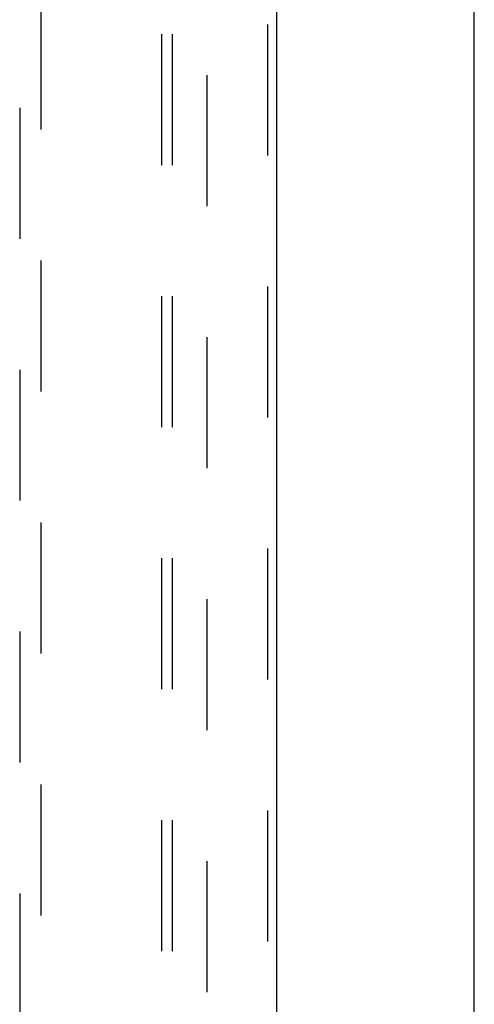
# Model space of a CAD drawing. Header units: inches. Extents: x 0 to 278, y 0 to 180.
# Tile 65 of 76: x 125.69 to 131, y 95.65 to 107.16. Entities that reach past the tile are written whole.
import ezdxf

# ---------------------------------------------------------------- set-up
doc = ezdxf.new("R2010")
doc.units = ezdxf.units.IN
doc.header["$LTSCALE"] = 15.310625
doc.header["$MEASUREMENT"] = 0
doc.linetypes.add('HIDDEN', pattern=[0.2, 0.1, -0.1])
doc.layers.get('0').update_dxf_attribs({"linetype": 'CONTINUOUS'})
for name, color, linetype in [('DEFAULT_2', 8, 'HIDDEN'), ('RIGHTHAND_DOOR_ASSEMBLY', 7, 'CONTINUOUS'), ('SUBPANEL', 7, 'CONTINUOUS')]:
    doc.layers.add(name, color=color, linetype=linetype)

msp = doc.modelspace()

# ---------------------------------------------------------------- linework, layer by layer
at = {"color": 3, "linetype": 'Continuous'}
msp.add_line((131.004, 48.559), (131.004, 134.351), dxfattribs=at)
at = {"layer": 'DEFAULT_2', "color": 8, "linetype": 'HIDDEN'}
msp.add_line((127.879, 131.007), (127.879, 51.903), dxfattribs=at)
at = {"layer": 'RIGHTHAND_DOOR_ASSEMBLY', "color": 8, "linetype": 'HIDDEN'}
for p, q in [((128.587, 131.601), (128.587, 51.309)), ((125.691, 130.628), (125.691, 93.626)), ((125.941, 93.626), (125.941, 130.628))]:
    msp.add_line(p, q, dxfattribs=at)
at = {"layer": 'RIGHTHAND_DOOR_ASSEMBLY', "color": 3, "linetype": 'Continuous'}
msp.add_line((128.691, 131.601), (128.691, 51.309), dxfattribs=at)
at = {"layer": 'SUBPANEL', "color": 8, "linetype": 'HIDDEN'}
for p, q in [((127.348, 128.424), (127.348, 54.487)), ((127.473, 128.424), (127.473, 54.487))]:
    msp.add_line(p, q, dxfattribs=at)

doc.saveas('drawing.dxf')
